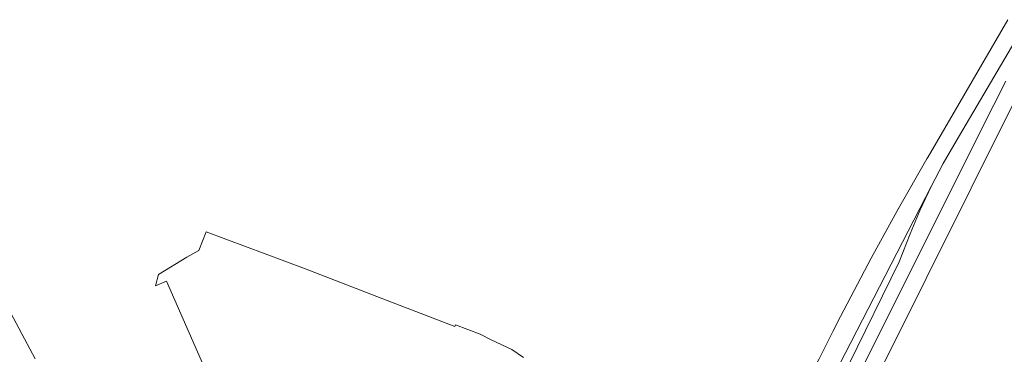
# Model space of a CAD drawing. Header units: metres. Extents: x 152610 to 160096, y 456114 to 462495.
# Tile 178 of 256: x 156563 to 156807, y 459655 to 459738. Entities that reach past the tile are written whole.
import ezdxf

# ---------------------------------------------------------------- set-up
doc = ezdxf.new("R2010")
doc.units = ezdxf.units.M
doc.header["$LTSCALE"] = 0.5
doc.layers.add('B-PV-OG-TERREIN_BEGROEID-GV', color=251, linetype='CONTINUOUS', lineweight=18)
doc.layers.add('B-PV-VH-GESLOTENVERHARDING_ASFALT-GV', color=251, linetype='CONTINUOUS', lineweight=18)

msp = doc.modelspace()

# ---------------------------------------------------------------- linework, layer by layer
at = {"layer": 'B-PV-OG-TERREIN_BEGROEID-GV', "flags": 128}
for points in [[(156567.183, 459654.033), (156545.71, 459694.102)], [(156687.824, 459654.337), (156684.998, 459656.313), (156679.89, 459658.74), (156677.124, 459660.154), (156671.026, 459662.46), (156670.892, 459662.028), (156664.475, 459664.494), (156653.076, 459668.847), (156633.725, 459676.383), (156609.444, 459685.47), (156607.601, 459680.89), (156604.617, 459679.166), (156597.665, 459674.929), (156596.93, 459672.077), (156599.608, 459673.263), (156609.377, 459651.04)]]:
    msp.add_lwpolyline(points, dxfattribs=at)
at = {"layer": 'B-PV-VH-GESLOTENVERHARDING_ASFALT-GV', "flags": 128}
for points in [[(156807.553, 459737.983), (156787.854, 459704.047), (156787.576, 459703.514), (156780.559, 459691.26), (156780.647, 459691.395), (156773.78, 459678.987), (156766.212, 459664.485), (156764.312, 459660.771), (156763.012, 459658.162), (156760.964, 459654.029), (156751.038, 459634.4), (156750.114, 459632.769), (156748.043, 459630.002), (156729.301, 459590.419), (156731.091, 459589.628), (156733.174, 459588.708), (156735.733, 459593.91), (156736.243, 459594.788), (156788.674, 459696.677), (156791.632, 459702.354), (156794.812, 459707.909), (156810.977, 459735.408)], [(156807.079, 459722.798), (156801.151, 459711.08), (156771.455, 459651.434), (156760.665, 459629.742), (156759.816, 459628.025), (156758.279, 459624.871), (156756.24, 459620.899), (156754.88, 459618.717), (156745.584, 459599.309), (156739.174, 459586.055), (156742.836, 459584.436), (156746.11, 459582.992), (156755.461, 459605.297), (156764.853, 459627.699), (156765.604, 459630.02), (156766.877, 459632.741), (156776.26, 459651.548), (156809.676, 459718.669)], [(156768.26, 459652.624), (156780.7, 459678.01), (156783.441, 459684.999), (156785.942, 459690.89), (156788.674, 459696.677), (156736.243, 459594.788)]]:
    msp.add_lwpolyline(points, dxfattribs=at)

doc.saveas('drawing.dxf')
